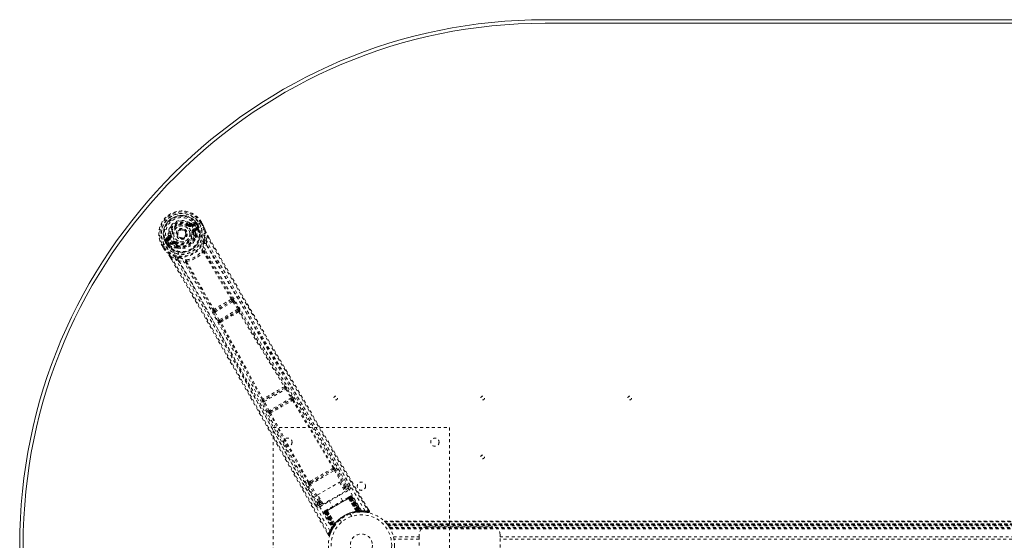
# Model space of a CAD drawing. Header units: inches. Extents: x 7.1 to 78.6, y 22.7 to 58.4.
# Tile 2 of 5: x 7.1 to 40.6, y 40.7 to 58.4. Entities that reach past the tile are written whole.
import ezdxf

# ---------------------------------------------------------------- set-up
doc = ezdxf.new("R2010")
doc.units = ezdxf.units.IN
doc.header["$MEASUREMENT"] = 0
doc.linetypes.add('SLD-Dashed', pattern=[0.075, 0.05, -0.025])
doc.linetypes.add('SLD-Solid', pattern=[0])

msp = doc.modelspace()

# ---------------------------------------------------------------- linework, layer by layer
at = {"color": 7, "linetype": 'SLD-Solid', "lineweight": 15}
for p, q in [((24.965, 58.432), (60.715, 58.432)), ((24.965, 58.314), (60.715, 58.314)), ((60.715, 58.314), (24.965, 58.314))]:
    msp.add_line(p, q, dxfattribs=at)
at = {"color": 7, "linetype": 'SLD-Dashed', "lineweight": 0}
for p, q in [((12.831, 51.443), (12.845, 51.462)), ((12.845, 51.462), (12.853, 51.457)), ((12.919, 51.455), (13.03, 51.495)), ((12.919, 51.455), (12.929, 51.437)), ((13.038, 51.542), (12.923, 51.502)), ((13.03, 51.495), (12.929, 51.437)), ((13.045, 51.469), (12.944, 51.411)), ((13.005, 51.305), (13.117, 51.37)), ((13.02, 51.279), (13.132, 51.344)), ((13.033, 51.258), (13.02, 51.279)), ((13.132, 51.344), (13.033, 51.258)), ((13.07, 51.421), (13.071, 51.421)), ((13.201, 51.496), (13.071, 51.421)), ((13.073, 51.247), (13.162, 51.323)), ((13.114, 51.445), (13.119, 51.448)), ((13.153, 51.378), (13.114, 51.445)), ((13.154, 51.387), (13.119, 51.448)), ((13.145, 51.463), (13.181, 51.4)), ((13.145, 51.463), (13.145, 51.463)), ((13.159, 51.367), (13.153, 51.378)), ((13.154, 51.387), (13.181, 51.4)), ((13.154, 51.386), (13.159, 51.367)), ((13.165, 51.337), (13.162, 51.323)), ((13.162, 51.323), (13.162, 51.323)), ((13.162, 51.323), (13.162, 51.323)), ((13.165, 51.338), (13.166, 51.342)), ((13.181, 51.4), (13.181, 51.4)), ((13.206, 51.499), (13.201, 51.496)), ((13.226, 51.511), (13.206, 51.499)), ((13.271, 51.538), (13.226, 51.511)), ((13.307, 51.423), (13.25, 51.524)), ((13.275, 51.54), (13.271, 51.538)), ((13.332, 51.438), (13.274, 51.54)), ((13.275, 51.54), (13.333, 51.438)), ((13.335, 51.435), (13.333, 51.438)), ((12.133, 51.046), (12.041, 50.966)), ((12.086, 50.95), (12.176, 51.026)), ((12.187, 51.008), (12.086, 50.95)), ((12.202, 50.982), (12.101, 50.924)), ((12.148, 51.086), (12.206, 51.093)), ((12.176, 51.026), (12.187, 51.008)), ((12.206, 51.093), (12.23, 51.096)), ((12.207, 51.084), (12.206, 51.093)), ((12.734, 51.229), (12.739, 51.222)), ((12.739, 51.222), (12.746, 51.208)), ((13.005, 51.195), (12.976, 51.191)), ((13.006, 51.208), (13.005, 51.195)), ((13.055, 51.057), (13.044, 51.077)), ((13.078, 51.065), (13.067, 51.084)), ((13.086, 51.037), (13.084, 51.016)), ((13.437, 50.922), (13.462, 51.07)), ((13.437, 50.922), (13.441, 50.795)), ((13.487, 51.086), (13.532, 51.009)), ((13.531, 51.008), (13.487, 51.085)), ((11.928, 50.762), (11.925, 50.76)), ((11.925, 50.761), (11.984, 50.66)), ((11.925, 50.76), (11.983, 50.659)), ((11.974, 50.788), (11.928, 50.762)), ((11.951, 50.774), (12.009, 50.674)), ((11.994, 50.8), (11.974, 50.788)), ((11.983, 50.659), (11.986, 50.655)), ((11.999, 50.803), (11.994, 50.8)), ((12.129, 50.878), (11.999, 50.803)), ((12.092, 50.772), (12.056, 50.834)), ((12.087, 50.852), (12.082, 50.849)), ((12.082, 50.849), (12.117, 50.788)), ((12.126, 50.785), (12.087, 50.852)), ((12.093, 50.772), (12.092, 50.772)), ((12.093, 50.772), (12.117, 50.788)), ((12.118, 50.788), (12.132, 50.774)), ((12.132, 50.774), (12.126, 50.785)), ((12.15, 50.812), (12.263, 50.876)), ((12.15, 50.756), (12.155, 50.754)), ((12.169, 50.75), (12.155, 50.754)), ((12.165, 50.786), (12.278, 50.85)), ((12.29, 50.829), (12.165, 50.786)), ((12.169, 50.75), (12.279, 50.789)), ((12.29, 50.829), (12.278, 50.85)), ((12.358, 50.821), (12.346, 50.827)), ((12.376, 50.844), (12.358, 50.821)), ((12.434, 50.693), (12.423, 50.713)), ((12.441, 50.729), (12.452, 50.709)), ((12.473, 50.663), (12.454, 50.673)), ((12.211, 50.349), (12.262, 50.261)), ((12.213, 50.349), (12.264, 50.261)), ((12.238, 50.363), (12.379, 50.311)), ((12.486, 50.243), (12.379, 50.311)), ((14.32, 48.931), (14.319, 48.93)), ((14.305, 48.868), (13.723, 48.532)), ((13.73, 48.484), (14.343, 48.838)), ((14.508, 48.577), (13.874, 48.211)), ((14.304, 48.868), (14.305, 48.868)), ((14.343, 48.838), (14.508, 48.577)), ((14.381, 48.862), (14.362, 48.89)), ((14.546, 48.6), (14.381, 48.862)), ((13.662, 48.551), (13.662, 48.551)), ((13.691, 48.463), (13.676, 48.494)), ((13.835, 48.19), (13.691, 48.463)), ((13.723, 48.532), (13.724, 48.533)), ((13.874, 48.211), (13.73, 48.484)), ((13.905, 48.177), (14.522, 48.533)), ((14.522, 48.533), (14.513, 48.523)), ((14.573, 48.508), (14.582, 48.518)), ((13.901, 48.12), (13.888, 48.117)), ((13.918, 48.18), (13.905, 48.177)), ((16.109, 45.894), (15.397, 45.482)), ((16.109, 45.893), (16.109, 45.894)), ((16.125, 45.956), (16.124, 45.956)), ((15.408, 45.437), (16.143, 45.861)), ((16.329, 45.561), (15.575, 45.126)), ((16.143, 45.861), (16.329, 45.561)), ((16.367, 45.585), (16.181, 45.885)), ((15.336, 45.501), (15.335, 45.5)), ((15.536, 45.105), (15.369, 45.416)), ((15.397, 45.482), (15.397, 45.483)), ((15.575, 45.126), (15.408, 45.437)), ((15.604, 45.091), (16.345, 45.519)), ((16.345, 45.519), (16.341, 45.514)), ((16.402, 45.498), (16.406, 45.503)), ((15.587, 45.031), (15.593, 45.031)), ((15.61, 45.091), (15.604, 45.091)), ((15.715, 36.557), (15.715, 44.557)), ((15.715, 44.557), (21.715, 44.557)), ((21.715, 44.557), (21.715, 36.557)), ((18.277, 42.548), (17.864, 43.25)), ((16.978, 42.622), (17.796, 43.094)), ((17.005, 42.688), (17.725, 43.104)), ((17.753, 43.173), (17.711, 43.15)), ((17.725, 43.104), (17.767, 43.128)), ((17.796, 43.094), (18.132, 42.526)), ((18.171, 42.549), (17.835, 43.117)), ((16.809, 42.641), (17.21, 41.932)), ((16.973, 42.724), (16.931, 42.699)), ((17.263, 42.025), (16.939, 42.6)), ((16.964, 42.664), (17.005, 42.688)), ((17.302, 42.047), (16.978, 42.622)), ((17.225, 42.265), (17.971, 42.695)), ((17.971, 42.695), (18.154, 42.378)), ((18.171, 42.549), (18.132, 42.526)), ((18.278, 42.547), (18.277, 42.549)), ((18.283, 42.539), (18.278, 42.547)), ((18.285, 42.529), (18.28, 42.546)), ((17.408, 41.948), (17.225, 42.265)), ((17.303, 41.86), (18.293, 42.432)), ((18.154, 42.378), (17.408, 41.948)), ((18.072, 42.062), (17.955, 42.264)), ((18.084, 42.498), (18.132, 42.526)), ((18.107, 42.459), (18.155, 42.487)), ((18.263, 42.484), (18.135, 42.41)), ((18.323, 42.207), (18.265, 42.174)), ((18.33, 42.211), (18.327, 42.209)), ((18.33, 42.211), (18.338, 42.216)), ((18.342, 42.218), (18.338, 42.216)), ((18.353, 42.224), (18.349, 42.223)), ((18.39, 42.213), (18.379, 42.206)), ((18.379, 42.206), (18.696, 41.699)), ((18.39, 42.213), (18.712, 41.699)), ((17.21, 41.932), (17.211, 41.931)), ((17.211, 41.931), (17.216, 41.923)), ((17.211, 41.929), (17.223, 41.916)), ((17.39, 41.979), (17.273, 41.912)), ((17.339, 42.068), (17.302, 42.047)), ((17.361, 42.029), (17.324, 42.008)), ((17.482, 41.688), (18.353, 42.191)), ((18.342, 42.185), (17.493, 41.695)), ((17.509, 41.704), (18.326, 42.176)), ((17.618, 42.069), (17.734, 41.867)), ((18.279, 42.15), (18.278, 42.148)), ((18.543, 41.698), (18.278, 42.148)), ((18.279, 42.15), (18.545, 41.698)), ((18.304, 42.163), (18.305, 42.164)), ((18.596, 41.695), (18.304, 42.163)), ((18.363, 42.197), (18.305, 42.164)), ((18.305, 42.164), (18.598, 41.695)), ((18.329, 42.177), (18.326, 42.176)), ((18.326, 42.176), (18.596, 41.708)), ((18.6, 41.708), (18.329, 42.177)), ((18.616, 41.709), (18.342, 42.185)), ((18.345, 42.187), (18.621, 41.71)), ((18.353, 42.191), (18.63, 41.711)), ((18.636, 41.711), (18.357, 42.193)), ((18.675, 41.696), (18.359, 42.199)), ((18.363, 42.197), (18.674, 41.699)), ((17.456, 41.673), (17.444, 41.666)), ((17.444, 41.666), (17.729, 41.131)), ((17.456, 41.707), (17.453, 41.704)), ((17.456, 41.673), (17.736, 41.145)), ((17.457, 41.707), (17.457, 41.707)), ((17.468, 41.714), (17.464, 41.711)), ((17.464, 41.711), (17.465, 41.709)), ((17.529, 41.716), (17.472, 41.682)), ((17.472, 41.687), (17.749, 41.161)), ((17.472, 41.682), (17.747, 41.164)), ((17.479, 41.72), (17.476, 41.718)), ((17.478, 41.686), (17.756, 41.203)), ((17.759, 41.208), (17.482, 41.688)), ((17.541, 41.756), (17.483, 41.722)), ((17.765, 41.216), (17.49, 41.693)), ((17.493, 41.695), (17.767, 41.22)), ((17.509, 41.704), (17.506, 41.702)), ((17.506, 41.702), (17.776, 41.232)), ((17.779, 41.236), (17.509, 41.704)), ((17.529, 41.716), (17.531, 41.716)), ((17.789, 41.228), (17.529, 41.716)), ((17.531, 41.716), (17.79, 41.23)), ((17.557, 41.731), (17.555, 41.732)), ((17.813, 41.275), (17.555, 41.732)), ((17.557, 41.731), (17.814, 41.277)), ((18.335, 41.616), (18.332, 41.615)), ((18.383, 41.532), (18.335, 41.616)), ((18.543, 41.698), (18.545, 41.698)), ((18.553, 41.673), (18.556, 41.674)), ((18.596, 41.708), (18.599, 41.679)), ((18.598, 41.695), (18.596, 41.695)), ((18.598, 41.695), (18.674, 41.699)), ((18.603, 41.679), (18.599, 41.679)), ((18.6, 41.708), (18.603, 41.679)), ((18.616, 41.709), (18.618, 41.681)), ((18.618, 41.681), (18.623, 41.681)), ((18.621, 41.71), (18.623, 41.681)), ((18.624, 41.681), (18.625, 41.681)), ((18.625, 41.681), (18.7, 41.685)), ((18.63, 41.711), (18.636, 41.711)), ((18.63, 41.711), (18.632, 41.682)), ((18.638, 41.682), (18.632, 41.682)), ((18.636, 41.711), (18.638, 41.682)), ((18.696, 41.699), (18.712, 41.699)), ((18.721, 41.685), (18.736, 41.685)), ((18.828, 41.675), (18.953, 41.66)), ((18.985, 41.704), (18.942, 41.777)), ((18.959, 41.689), (18.953, 41.66)), ((17.747, 41.164), (17.789, 41.228)), ((17.747, 41.134), (17.787, 41.197)), ((17.756, 41.203), (17.759, 41.208)), ((17.78, 41.187), (17.756, 41.203)), ((17.783, 41.192), (17.759, 41.208)), ((17.788, 41.199), (17.765, 41.216)), ((17.791, 41.203), (17.767, 41.22)), ((17.8, 41.215), (17.776, 41.232)), ((17.802, 41.219), (17.779, 41.236)), ((17.8, 41.215), (17.783, 41.192)), ((17.787, 41.197), (17.788, 41.199)), ((17.788, 41.199), (17.791, 41.203)), ((17.79, 41.23), (17.789, 41.228)), ((17.813, 41.275), (17.814, 41.277)), ((17.828, 41.254), (17.83, 41.256)), ((17.989, 41.416), (18.037, 41.332)), ((19.501, 41.362), (66.18, 41.362)), ((66.179, 41.363), (19.502, 41.363)), ((19.513, 41.35), (66.167, 41.35)), ((19.584, 41.272), (19.588, 41.268)), ((19.584, 41.272), (66.097, 41.272)), ((66.097, 41.272), (19.584, 41.272)), ((66.093, 41.268), (19.588, 41.268)), ((19.591, 41.264), (66.09, 41.264)), ((66.09, 41.264), (19.591, 41.264)), ((66.085, 41.258), (19.595, 41.258)), ((19.603, 41.249), (66.078, 41.249)), ((19.604, 41.248), (66.077, 41.248)), ((66.076, 41.246), (19.605, 41.246)), ((66.074, 41.244), (19.607, 41.244)), ((19.629, 41.213), (66.051, 41.213)), ((17.545, 40.972), (17.587, 40.898)), ((17.587, 40.897), (17.614, 40.912)), ((17.642, 40.903), (17.689, 41.024)), ((17.694, 41.034), (17.751, 41.14)), ((17.728, 41.103), (17.736, 41.116)), ((17.729, 41.131), (17.736, 41.145)), ((17.751, 41.173), (17.756, 41.174)), ((17.78, 41.187), (17.775, 41.179)), ((17.783, 41.192), (17.78, 41.187)), ((19.668, 41.156), (66.013, 41.156)), ((19.683, 41.13), (65.997, 41.13)), ((19.694, 41.113), (65.987, 41.113)), ((20.68, 40.839), (20.68, 40.922)), ((20.93, 41.172), (23.18, 41.172)), ((23.43, 40.922), (23.43, 40.839)), ((19.805, 40.839), (20.68, 40.839)), ((20.68, 40.755), (19.823, 40.755)), ((20.68, 40.839), (20.68, 40.276)), ((23.43, 40.276), (23.43, 40.839)), ((23.43, 40.839), (62.25, 40.839)), ((62.25, 40.755), (23.43, 40.755))]:
    msp.add_line(p, q, dxfattribs=at)
at = {"color": 7, "linetype": 'SLD-Dashed', "lineweight": 0, "flags": 128}
for points in [[(12.216, 50.963), (12.182, 51.033), (12.164, 51.109), (12.163, 51.19), (12.179, 51.269), (12.211, 51.345), (12.258, 51.414), (12.316, 51.474), (12.385, 51.522), (12.461, 51.557), (12.542, 51.578), (12.625, 51.584), (12.707, 51.574), (12.784, 51.548), (12.853, 51.507), (12.91, 51.453), (12.954, 51.388)], [(12.813, 51.419), (12.816, 51.424), (12.819, 51.428), (12.823, 51.432), (12.825, 51.436), (12.828, 51.439), (12.829, 51.441), (12.83, 51.442), (12.831, 51.443)], [(12.944, 51.411), (12.941, 51.416), (12.939, 51.421), (12.936, 51.425), (12.934, 51.429), (12.932, 51.432), (12.93, 51.435), (12.93, 51.436), (12.929, 51.437)], [(18.713, 41.72), (17.914, 43.09), (17.104, 44.452), (16.285, 45.806), (15.46, 47.153), (14.814, 48.209), (14.177, 49.265), (13.554, 50.324), (12.954, 51.388)], [(13.005, 51.305), (13.008, 51.3), (13.011, 51.295), (13.013, 51.291), (13.016, 51.287), (13.017, 51.284), (13.019, 51.281), (13.02, 51.28), (13.02, 51.279)], [(13.045, 51.469), (13.042, 51.474), (13.039, 51.479), (13.037, 51.483), (13.035, 51.487), (13.033, 51.49), (13.031, 51.493), (13.03, 51.494), (13.03, 51.495)], [(13.073, 51.506), (13.063, 51.485), (13.045, 51.469)], [(13.06, 51.214), (13.063, 51.235), (13.073, 51.247)], [(18.835, 41.726), (18.035, 43.101), (17.224, 44.468), (16.405, 45.826), (15.581, 47.178), (14.935, 48.237), (14.297, 49.296), (13.673, 50.356), (13.07, 51.421)], [(13.117, 51.37), (13.135, 51.377), (13.153, 51.378)], [(13.132, 51.344), (13.132, 51.345), (13.131, 51.346), (13.13, 51.349), (13.128, 51.352), (13.126, 51.356), (13.123, 51.36), (13.12, 51.365), (13.117, 51.37)], [(13.119, 51.448), (13.122, 51.45), (13.128, 51.453), (13.136, 51.458), (13.145, 51.463)], [(13.154, 51.387), (13.154, 51.386), (13.154, 51.386)], [(13.25, 51.524), (13.255, 51.527), (13.261, 51.53), (13.265, 51.533), (13.269, 51.536), (13.272, 51.538), (13.274, 51.539), (13.275, 51.54), (13.275, 51.54)], [(13.333, 51.438), (13.333, 51.438), (13.332, 51.438), (13.33, 51.437), (13.327, 51.435), (13.323, 51.432), (13.318, 51.43), (13.313, 51.427), (13.307, 51.423)], [(13.335, 51.435), (13.334, 51.434), (13.332, 51.433), (13.33, 51.432), (13.326, 51.431), (13.322, 51.429), (13.317, 51.428), (13.312, 51.426), (13.307, 51.423)], [(13.333, 51.438), (13.369, 51.349), (13.393, 51.277)], [(13.397, 51.266), (13.373, 51.343), (13.335, 51.435)], [(13.38, 50.935), (13.406, 51.093), (13.397, 51.266)], [(13.397, 51.266), (13.396, 51.272), (13.393, 51.277)], [(12.101, 50.924), (12.078, 50.916), (12.055, 50.918)], [(12.086, 50.95), (12.086, 50.949), (12.087, 50.948), (12.088, 50.945), (12.09, 50.942), (12.092, 50.938), (12.095, 50.934), (12.098, 50.929), (12.101, 50.924)], [(12.202, 50.982), (12.199, 50.987), (12.196, 50.992), (12.193, 50.996), (12.191, 51), (12.189, 51.003), (12.188, 51.006), (12.187, 51.007), (12.187, 51.008)], [(16.084, 44.016), (15.385, 45.287), (14.631, 46.675), (14.039, 47.762), (13.444, 48.842), (12.838, 49.911), (12.216, 50.963)], [(12.26, 51.1), (12.254, 51.099), (12.249, 51.099), (12.244, 51.098), (12.239, 51.098), (12.236, 51.097), (12.233, 51.097), (12.231, 51.096), (12.23, 51.096)], [(12.947, 51.187), (12.952, 51.188), (12.958, 51.189), (12.963, 51.189), (12.967, 51.19), (12.971, 51.19), (12.974, 51.191), (12.976, 51.191), (12.976, 51.191)], [(13.018, 50.879), (13.049, 50.927), (13.084, 51.016)], [(13.067, 51.084), (13.068, 51.144), (13.06, 51.214)], [(18.331, 42.576), (18.14, 42.9), (17.922, 43.269), (17.683, 43.674), (17.467, 44.04), (17.354, 44.231), (17.241, 44.423), (17.128, 44.614), (17, 44.832), (16.87, 45.052), (16.744, 45.265), (16.488, 45.698), (16.251, 46.101), (16.032, 46.474), (15.817, 46.838), (15.569, 47.26), (15.143, 47.985), (14.715, 48.718), (14.273, 49.476), (13.845, 50.215), (13.437, 50.922)], [(13.462, 51.07), (13.468, 51.073), (13.473, 51.076), (13.478, 51.079), (13.482, 51.082), (13.485, 51.084), (13.487, 51.085), (13.488, 51.086), (13.487, 51.086)], [(13.462, 51.07), (13.831, 50.43), (14.221, 49.754), (14.634, 49.043), (15.07, 48.295), (15.472, 47.607), (15.892, 46.891), (15.989, 46.727), (16.086, 46.561), (16.184, 46.394), (16.252, 46.279), (16.318, 46.167), (16.386, 46.05), (16.458, 45.929), (16.688, 45.538), (16.945, 45.103), (17.227, 44.625), (17.405, 44.322), (17.595, 44.002), (17.799, 43.655), (17.99, 43.331), (18.24, 42.909), (18.461, 42.533), (18.655, 42.205), (18.821, 41.923), (18.959, 41.689)], [(13.532, 51.009), (14.848, 48.734), (16.223, 46.388), (17.603, 44.046), (18.985, 41.704)], [(11.925, 50.76), (11.924, 50.76), (11.925, 50.76), (11.928, 50.761), (11.931, 50.763), (11.935, 50.765), (11.94, 50.768), (11.945, 50.771), (11.951, 50.774)], [(12.009, 50.674), (12.004, 50.671), (11.998, 50.668), (11.993, 50.665), (11.989, 50.662), (11.986, 50.661), (11.984, 50.659), (11.983, 50.659), (11.983, 50.659)], [(11.983, 50.659), (12.042, 50.583), (12.093, 50.526)], [(11.986, 50.655), (11.986, 50.656), (11.988, 50.657), (11.99, 50.659), (11.993, 50.661), (11.997, 50.664), (12.001, 50.667), (12.005, 50.671), (12.009, 50.674)], [(11.986, 50.655), (12.04, 50.585), (12.1, 50.517)], [(12.118, 50.788), (12.118, 50.788), (12.117, 50.788)], [(12.126, 50.785), (12.136, 50.8), (12.15, 50.812)], [(17.643, 41.038), (16.853, 42.418), (16.074, 43.804), (15.307, 45.193), (14.549, 46.583), (13.955, 47.671), (13.357, 48.753), (12.75, 49.823), (12.13, 50.878)], [(12.15, 50.812), (12.153, 50.807), (12.156, 50.802), (12.158, 50.798), (12.161, 50.794), (12.163, 50.79), (12.164, 50.788), (12.165, 50.786), (12.165, 50.786)], [(12.263, 50.876), (12.265, 50.872), (12.268, 50.867), (12.271, 50.862), (12.273, 50.858), (12.275, 50.855), (12.276, 50.853), (12.277, 50.851), (12.278, 50.85)], [(12.314, 50.783), (12.294, 50.791), (12.279, 50.789)], [(12.423, 50.713), (12.371, 50.741), (12.314, 50.783)], [(12.358, 50.821), (12.411, 50.781), (12.459, 50.754)], [(12.394, 50.868), (12.391, 50.864), (12.387, 50.859), (12.384, 50.855), (12.381, 50.852), (12.379, 50.849), (12.377, 50.846), (12.376, 50.845), (12.376, 50.844)], [(12.473, 50.663), (12.568, 50.649), (12.625, 50.652)], [(13.336, 50.791), (13.338, 50.799), (13.342, 50.811)], [(13.376, 50.544), (13.418, 50.668), (13.441, 50.795)], [(18.28, 42.546), (16.659, 45.292), (15.043, 48.039), (13.441, 50.795)], [(12.093, 50.526), (12.096, 50.521), (12.1, 50.517)], [(12.395, 50.367), (12.247, 50.423), (12.1, 50.517)], [(12.211, 50.349), (12.211, 50.349), (12.212, 50.349), (12.214, 50.35), (12.218, 50.352), (12.222, 50.354), (12.227, 50.357), (12.233, 50.36), (12.238, 50.363)], [(12.238, 50.363), (12.646, 49.659), (13.07, 48.923), (13.51, 48.157), (13.908, 47.46), (14.164, 47.01), (14.432, 46.539), (14.711, 46.047), (14.989, 45.557), (15.229, 45.132), (15.548, 44.569), (15.887, 43.97), (16.245, 43.335), (16.578, 42.745), (17.614, 40.912)], [(12.262, 50.261), (13.568, 47.994), (14.911, 45.633), (16.251, 43.264), (17.587, 40.897)], [(12.379, 50.311), (12.749, 49.67), (13.134, 49.001), (13.533, 48.304), (13.913, 47.639), (14.296, 46.965), (14.679, 46.29), (15.051, 45.632), (15.408, 45), (15.741, 44.412), (16.113, 43.753), (16.461, 43.135), (16.804, 42.528), (17.159, 41.899)], [(12.486, 50.243), (12.608, 50.201), (12.736, 50.175)], [(12.486, 50.243), (14.072, 47.479), (15.644, 44.706), (17.211, 41.929)], [(12.522, 50.338), (12.534, 50.335), (12.542, 50.332)], [(13.376, 50.544), (13.369, 50.552), (13.361, 50.558), (13.353, 50.56), (13.344, 50.559), (13.338, 50.555), (13.333, 50.548), (13.33, 50.539), (13.33, 50.528)], [(13.344, 50.524), (13.343, 50.525), (13.342, 50.527), (13.338, 50.528), (13.33, 50.528)], [(14.285, 48.917), (13.81, 49.719), (13.344, 50.524)], [(14.319, 48.93), (13.844, 49.732), (13.379, 50.536)], [(12.773, 50.206), (12.764, 50.212), (12.755, 50.214), (12.746, 50.213), (12.739, 50.21), (12.734, 50.203), (12.732, 50.194), (12.732, 50.185), (12.736, 50.175)], [(13.662, 48.551), (13.206, 49.364), (12.742, 50.168)], [(12.773, 50.206), (12.769, 50.2), (12.768, 50.196), (12.769, 50.194), (12.77, 50.192)], [(12.77, 50.192), (13.234, 49.387), (13.691, 48.573)], [(14.343, 48.838), (14.35, 48.842), (14.356, 48.846), (14.362, 48.85), (14.368, 48.854), (14.373, 48.857), (14.376, 48.859), (14.379, 48.861), (14.381, 48.862)], [(14.508, 48.577), (14.515, 48.581), (14.521, 48.585), (14.527, 48.589), (14.533, 48.592), (14.538, 48.595), (14.541, 48.598), (14.544, 48.599), (14.546, 48.6)], [(14.508, 48.577), (14.513, 48.57), (14.517, 48.562), (14.522, 48.549), (14.524, 48.539), (14.522, 48.533)], [(13.691, 48.463), (13.695, 48.466), (13.704, 48.471), (13.717, 48.477), (13.73, 48.484)], [(13.73, 48.484), (13.726, 48.492), (13.724, 48.5), (13.72, 48.515), (13.72, 48.526), (13.721, 48.53), (13.723, 48.531), (13.723, 48.532)], [(14.54, 48.494), (15.314, 47.219), (16.093, 45.941)], [(16.124, 45.956), (15.346, 47.233), (14.573, 48.508)], [(13.835, 48.19), (13.836, 48.191), (13.839, 48.192), (13.843, 48.194), (13.848, 48.197), (13.854, 48.2), (13.86, 48.203), (13.867, 48.207), (13.874, 48.211)], [(13.905, 48.177), (13.899, 48.178), (13.891, 48.184), (13.882, 48.196), (13.878, 48.203), (13.874, 48.211)], [(15.336, 45.501), (14.618, 46.813), (13.901, 48.12)], [(15.364, 45.52), (14.647, 46.834), (13.93, 48.142)], [(16.181, 45.885), (16.163, 45.913), (16.162, 45.914)], [(16.143, 45.861), (16.15, 45.866), (16.157, 45.87), (16.163, 45.874), (16.169, 45.877), (16.173, 45.88), (16.177, 45.882), (16.18, 45.884), (16.181, 45.885)], [(16.329, 45.561), (16.336, 45.566), (16.343, 45.57), (16.349, 45.574), (16.354, 45.577), (16.359, 45.58), (16.363, 45.582), (16.366, 45.584), (16.367, 45.585)], [(15.349, 45.486), (15.347, 45.487), (15.336, 45.501)], [(15.369, 45.416), (15.354, 45.446), (15.353, 45.447)], [(15.369, 45.416), (15.37, 45.416), (15.373, 45.418), (15.377, 45.42), (15.382, 45.423), (15.388, 45.426), (15.394, 45.429), (15.401, 45.433), (15.408, 45.437)], [(16.371, 45.483), (17.065, 44.331), (17.753, 43.173)], [(17.782, 43.189), (17.095, 44.346), (16.402, 45.498)], [(15.536, 45.105), (15.537, 45.106), (15.54, 45.107), (15.544, 45.109), (15.549, 45.112), (15.554, 45.115), (15.561, 45.118), (15.568, 45.122), (15.575, 45.126)], [(16.903, 42.681), (16.244, 43.855), (15.593, 45.031)], [(16.931, 42.699), (16.272, 43.873), (15.621, 45.05)], [(16.973, 42.724), (17.156, 42.83), (17.342, 42.937), (17.527, 43.044), (17.711, 43.15)], [(17.005, 42.688), (17.182, 42.79), (17.36, 42.893), (17.543, 42.999), (17.725, 43.104)], [(17.796, 43.094), (17.81, 43.102), (17.822, 43.109), (17.831, 43.115), (17.835, 43.117)], [(16.964, 42.664), (16.947, 42.659), (16.934, 42.66)], [(16.939, 42.6), (16.943, 42.602), (16.952, 42.607), (16.964, 42.614), (16.978, 42.622)], [(18.28, 42.546), (18.245, 42.559), (18.171, 42.549)], [(18.155, 42.487), (18.154, 42.488), (18.153, 42.491), (18.151, 42.494), (18.148, 42.499), (18.145, 42.505), (18.141, 42.512), (18.137, 42.519), (18.132, 42.526)], [(18.155, 42.487), (18.229, 42.497), (18.263, 42.484)], [(18.293, 42.432), (18.282, 42.451), (18.273, 42.468), (18.266, 42.479), (18.263, 42.484)], [(18.324, 42.207), (18.322, 42.207), (18.321, 42.206)], [(18.337, 42.215), (18.337, 42.215), (18.336, 42.214), (18.334, 42.213), (18.331, 42.21)], [(18.348, 42.222), (18.349, 42.222), (18.348, 42.221), (18.346, 42.219), (18.343, 42.217)], [(18.379, 42.206), (18.376, 42.204), (18.368, 42.2), (18.358, 42.194), (18.345, 42.187)], [(18.357, 42.193), (18.37, 42.201), (18.381, 42.207), (18.388, 42.211), (18.39, 42.213)], [(18.363, 42.197), (18.359, 42.202), (18.357, 42.204)], [(17.263, 42.025), (17.217, 41.965), (17.212, 41.933)], [(17.263, 42.025), (17.267, 42.027), (17.276, 42.032), (17.288, 42.039), (17.302, 42.047)], [(17.273, 41.912), (17.279, 41.948), (17.324, 42.008)], [(17.273, 41.912), (17.276, 41.908), (17.282, 41.896), (17.292, 41.879), (17.303, 41.86)], [(17.324, 42.008), (17.324, 42.009), (17.322, 42.011), (17.32, 42.015), (17.317, 42.02), (17.314, 42.025), (17.31, 42.032), (17.306, 42.039), (17.302, 42.047)], [(18.263, 42.173), (18.084, 42.069), (17.903, 41.965), (17.721, 41.86), (17.543, 41.757)], [(18.278, 42.148), (18.099, 42.044), (17.917, 41.94), (17.736, 41.835), (17.557, 41.731)], [(18.279, 42.15), (18.284, 42.169), (18.286, 42.174)], [(18.304, 42.163), (18.296, 42.17), (18.286, 42.174)], [(18.329, 42.177), (18.336, 42.181), (18.343, 42.185), (18.349, 42.189), (18.354, 42.192), (18.358, 42.194), (18.361, 42.196), (18.363, 42.197), (18.363, 42.197)], [(17.444, 41.666), (17.447, 41.668), (17.454, 41.672), (17.465, 41.678), (17.478, 41.686)], [(17.49, 41.693), (17.477, 41.685), (17.466, 41.679), (17.459, 41.675), (17.456, 41.673)], [(17.476, 41.718), (17.472, 41.716), (17.47, 41.715), (17.468, 41.714), (17.467, 41.713)], [(17.476, 41.716), (17.472, 41.715), (17.47, 41.714), (17.469, 41.714), (17.469, 41.714)], [(17.472, 41.682), (17.472, 41.682), (17.473, 41.683), (17.476, 41.685), (17.481, 41.688), (17.486, 41.691), (17.492, 41.694), (17.499, 41.698), (17.506, 41.702)], [(17.53, 41.738), (17.529, 41.727), (17.531, 41.716)], [(17.555, 41.732), (17.535, 41.737), (17.53, 41.738)], [(18.562, 41.673), (18.747, 41.684), (18.789, 41.679)], [(18.681, 41.684), (18.674, 41.684), (18.638, 41.682)], [(18.679, 41.693), (18.675, 41.697), (18.674, 41.699)], [(18.726, 41.687), (18.715, 41.693), (18.704, 41.703)], [(18.714, 41.693), (18.711, 41.698), (18.71, 41.699)], [(18.953, 41.663), (18.961, 41.663), (18.969, 41.665), (18.977, 41.668), (18.983, 41.674), (18.987, 41.68), (18.989, 41.687), (18.988, 41.695), (18.986, 41.702)], [(18.985, 41.704), (18.984, 41.704), (18.983, 41.703), (18.977, 41.7), (18.969, 41.695), (18.964, 41.692), (18.959, 41.689)], [(17.59, 40.899), (17.595, 40.893), (17.602, 40.889), (17.61, 40.885), (17.618, 40.884), (17.625, 40.885), (17.632, 40.889), (17.637, 40.894), (17.641, 40.901)], [(19.823, 40.755), (19.825, 40.744), (19.826, 40.735)]]:
    msp.add_lwpolyline(points, dxfattribs=at)
at = {"color": 7, "linetype": 'SLD-Dashed', "lineweight": 0}
for centre, radius in [((12.603, 51.144), 0.7), ((12.603, 51.144), 0.69), ((12.603, 51.144), 0.623), ((12.603, 51.144), 0.32), ((12.603, 51.144), 0.275), ((12.603, 51.144), 0.188), ((12.603, 51.144), 0.156), ((12.603, 51.144), 0.142), ((12.603, 51.144), 0.14), ((12.603, 51.144), 0.138), ((17.84, 45.557), 0.0625), ((22.84, 45.557), 0.0625), ((27.84, 45.557), 0.0625), ((16.215, 44.057), 0.141), ((21.215, 44.057), 0.14), ((22.84, 43.557), 0.0625), ((18.715, 42.557), 0.14), ((18.715, 40.557), 1.125), ((18.715, 40.557), 1.03), ((18.715, 40.557), 0.375)]:
    msp.add_circle(centre, radius, dxfattribs=at)
at = {"color": 7, "linetype": 'SLD-Solid', "lineweight": 15}
for radius in [17.875, 17.757, 17.757]:
    msp.add_arc((24.965, 40.557), radius, 90, 270, dxfattribs=at)
at = {"color": 7, "linetype": 'SLD-Dashed', "lineweight": 0}
for centre, radius, start, end in [((12.603, 51.144), 0.78, 30, 209.4852), ((12.603, 51.144), 0.78, 30.5288, 209.4712), ((12.603, 51.144), 0.75, 30.4562, 209.5438), ((12.603, 51.144), 0.629, 30.5445, 209.4556), ((12.603, 51.144), 0.599, 30.5443, 209.4557), ((12.597, 51.155), 0.543, 29.3659, 210.634), ((12.603, 51.144), 0.459, 52.774, 187.226), ((12.603, 51.144), 0.787, 218.3239, 21.6761), ((12.603, 51.144), 0.758, 218.3238, 21.6762), ((12.603, 51.144), 0.632, 216.064, 23.936), ((12.603, 51.144), 0.602, 216.2697, 23.7303), ((12.603, 51.144), 0.4, 52.774, 187.226), ((12.603, 51.144), 0.376, 52.774, 187.226), ((12.603, 51.144), 0.346, 52.774, 187.2258), ((12.603, 51.144), 0.275, 359.9999, 180.0001), ((12.885, 51.514), 0.119, 232.7746, 299.9997), ((12.885, 51.514), 0.089, 232.774, 300), ((11.748, 52.333), 1.401, 321.5602, 323.9863), ((12.888, 51.519), 0.0714, 240.3145, 295.2474), ((12.909, 51.546), 0.0455, 232.5233, 288.6512), ((12.903, 51.48), 0.0301, 301.4507, 47.6241), ((13.065, 51.202), 0.119, 119.9993, 187.2276), ((13.078, 51.172), 0.249, 91.7059, 119.8611), ((13.065, 51.202), 0.089, 120, 187.226), ((13.062, 51.21), 0.0565, 121.9567, 181.5679), ((13.016, 51.521), 0.0299, 298.049, 42.1081), ((13.047, 51.232), 0.0299, 30.9979, 118.9503), ((12.91, 51.38), 0.206, 37.6627, 51.6552), ((12.603, 51.144), 0.593, 30.5524, 37.6091), ((12.722, 51.324), 0.439, 323.9339, 359.9026), ((12.676, 51.29), 0.491, 326.1279, 5.5118), ((13.148, 51.318), 0.0305, 53.8311, 120.9566), ((13.052, 51.323), 0.115, 9.7066, 22.2676), ((14.515, 51.711), 1.203, 201.19, 211.3395), ((16.917, 52.326), 3.676, 196.7621, 199.9895), ((12.07, 50.975), 0.0299, 197.8887, 301.9558), ((12.245, 50.996), 0.206, 188.3461, 202.3397), ((12.603, 51.144), 0.593, 202.3909, 209.4476), ((12.336, 50.753), 0.242, 119.7354, 148.8242), ((12.102, 51.08), 0.0455, 311.3568, 7.4679), ((12.162, 51.052), 0.0301, 192.3449, 298.5796), ((12.136, 51.085), 0.0715, 304.7887, 359.7496), ((12.142, 51.085), 0.089, 300, 7.226), ((12.142, 51.085), 0.119, 299.9998, 7.2271), ((12.603, 51.144), 0.275, 179.9998, 0.0002), ((12.603, 51.144), 0.376, 232.774, 7.226), ((12.603, 51.144), 0.346, 232.7741, 7.226), ((12.598, 51.154), 0.453, 249.7481, 350.2512), ((12.606, 51.138), 0.411, 249.0117, 350.9883), ((12.585, 51.176), 0.494, 256.9719, 343.0282), ((12.603, 51.144), 0.156, 275.1542, 320.0596), ((12.549, 51.108), 0.465, 355.8373, 10.796), ((13.037, 51.194), 0.031, 40.1638, 178.1974), ((13.042, 51.067), 0.0305, 35.6341, 166.0642), ((13.031, 51.042), 0.0371, 70.1714, 120.7243), ((13.071, 51.034), 0.0504, 94.2231, 121.7519), ((13.082, 51.014), 0.0506, 94.3185, 121.7525), ((13.026, 51.042), 0.0326, 342.158, 28.3726), ((13.052, 50.992), 0.0404, 37.3027, 82.7825), ((13.041, 51.039), 0.0444, 357.3997, 34.9997), ((11.257, 51.527), 2.204, 341.058, 344.4312), ((13.26, 50.303), 0.644, 74.0877, 79.2601), ((12.009, 50.674), 0.03, 210.2178, 215.2738), ((11.633, 51.614), 0.887, 298.4983, 300.4125), ((12.201, 50.823), 0.0844, 215.4083, 232.6183), ((12.18, 50.759), 0.0305, 119.0389, 186.1719), ((12.442, 51.16), 0.497, 234.8139, 273.6306), ((12.388, 51.13), 0.439, 240.0685, 276.0869), ((12.322, 50.773), 0.119, 52.7741, 119.9994), ((12.305, 50.803), 0.0299, 121.0408, 209.0109), ((12.322, 50.773), 0.089, 52.774, 120), ((12.317, 50.779), 0.0567, 58.2275, 117.9804), ((12.343, 50.794), 0.031, 61.5933, 200.0513), ((12.451, 50.725), 0.0305, 73.9313, 204.3717), ((12.465, 50.684), 0.0505, 118.2743, 145.7551), ((12.476, 50.665), 0.0506, 118.2536, 145.6825), ((12.475, 50.712), 0.0444, 205.0041, 242.702), ((12.477, 50.722), 0.0371, 119.2684, 169.8334), ((12.48, 50.727), 0.0326, 211.6537, 257.8235), ((12.51, 50.679), 0.0404, 157.2258, 202.6881), ((12.613, 51.128), 0.476, 271.4726, 328.5261), ((12.452, 50.869), 0.888, 339.1312, 354.971), ((13.39, 50.762), 0.0608, 32.3832, 151.9698), ((11.157, 49.773), 1.201, 28.6557, 38.8149), ((9.422, 47.999), 3.676, 40.0106, 43.238), ((13.005, 50.154), 0.645, 160.7464, 165.9059), ((12.945, 52.502), 2.204, 255.5689, 258.9416), ((12.54, 50.272), 0.0608, 88.0306, 207.6178), ((12.917, 51.137), 0.887, 245.0291, 260.8695), ((12.79, 50.202), 0.0608, 103.4562, 206.3337), ((12.848, 50.229), 0.0786, 156.2591, 196.6754), ((12.596, 51.156), 0.965, 280.5261, 319.475), ((12.633, 51.093), 0.844, 279.7729, 320.2271), ((13.326, 50.511), 0.0608, 33.6678, 136.5428), ((13.273, 50.474), 0.0786, 43.3238, 83.7387), ((13.387, 50.457), 0.0795, 96.0521, 122.5085), ((13.391, 50.544), 0.0143, 177.5618, 213.3628), ((12.729, 50.162), 0.0143, 26.6708, 62.4426), ((12.806, 50.122), 0.0795, 117.492, 143.947), ((30.35, 20.405), 32.726, 119.399, 120.6009), ((14.335, 48.844), 0.088, 100.2504, 123.9473), ((14.217, 48.863), 0.0872, 3.1821, 38.1982), ((14.281, 48.906), 0.0451, 301.0431, 32.1523), ((14.282, 48.907), 0.0451, 301.0397, 32.1457), ((14.279, 48.847), 0.0933, 27.5367, 64.1348), ((13.73, 48.494), 0.0889, 116.1787, 139.6243), ((13.772, 48.606), 0.0873, 201.8103, 236.8098), ((30.708, 19.786), 33.389, 119.4253, 120.5746), ((14.291, 48.811), 0.0588, 27.8396, 76.6315), ((14.418, 48.496), 0.165, 7.6329, 39.4061), ((13.755, 48.544), 0.0933, 175.8714, 212.4593), ((13.702, 48.572), 0.0451, 207.8497, 298.9539), ((13.702, 48.572), 0.0451, 207.8585, 298.9571), ((-2.221, 76.821), 32.876, 299.4018, 300.5983), ((-4.276, 80.38), 37.023, 299.4552, 300.5446), ((14.535, 48.483), 0.0451, 32.6029, 119.103), ((14.484, 48.469), 0.0613, 23.9435, 61.5346), ((14.544, 48.493), 0.0451, 32.4874, 119.1377), ((14.591, 48.418), 0.092, 101.4665, 123.9897), ((13.989, 48.248), 0.165, 200.5891, 232.3721), ((13.928, 48.138), 0.0451, 120.8623, 207.5155), ((13.941, 48.141), 0.0451, 120.8995, 207.395), ((13.97, 48.059), 0.0919, 116.0256, 138.5417), ((13.979, 48.178), 0.0608, 178.3085, 216.2195), ((32.508, 16.667), 33.562, 119.2811, 120.7189), ((32.426, 16.81), 33.348, 119.2944, 120.7056), ((16.162, 45.839), 0.123, 107.6557, 123.6625), ((16.039, 45.897), 0.0697, 356.9384, 39.0801), ((16.086, 45.932), 0.0451, 300.6347, 31.6278), ((16.086, 45.932), 0.0451, 300.6343, 31.6236), ((16.086, 45.835), 0.0626, 24.4839, 68.4551), ((16.058, 45.859), 0.118, 27.9885, 55.3619), ((16.285, 45.52), 0.0601, 358.5976, 43.1035), ((16.19, 45.451), 0.222, 13.6387, 37.1221), ((15.375, 45.522), 0.0451, 208.371, 299.3698), ((15.453, 45.51), 0.118, 184.6392, 212.0191), ((15.42, 45.408), 0.125, 116.4468, 132.2345), ((15.376, 45.52), 0.0433, 232.777, 300.2196), ((15.429, 45.545), 0.0697, 200.9197, 243.0643), ((15.459, 45.473), 0.0626, 171.5398, 215.5209), ((-0.538, 73.905), 33.03, 299.2676, 300.7324), ((-2.067, 76.554), 36.13, 299.3135, 300.6867), ((16.364, 45.474), 0.0451, 31.9693, 119.423), ((16.319, 45.461), 0.057, 22.6149, 66.4833), ((16.367, 45.479), 0.0451, 31.9425, 119.4417), ((16.446, 45.37), 0.136, 108.8656, 123.2828), ((15.74, 45.191), 0.222, 202.8816, 226.3577), ((15.633, 45.143), 0.0601, 196.9025, 241.4011), ((15.627, 45.052), 0.0451, 120.5568, 208.0567), ((15.633, 45.053), 0.0451, 120.5749, 208.0332), ((15.683, 44.929), 0.136, 116.7365, 131.1152), ((15.666, 45.085), 0.0567, 173.3804, 217.5208), ((151.885, 118.911), 155.085, 208.90031, 210.09739), ((17.66, 43.108), 0.0652, 356.4366, 39.4347), ((17.888, 42.953), 0.258, 114.2287, 121.5514), ((17.692, 43.13), 0.075, 358.0038, 34.8098), ((17.742, 43.167), 0.0456, 301.9205, 29.006), ((17.726, 43.062), 0.0773, 24.5372, 58.3838), ((17.578, 42.984), 0.289, 27.3521, 45.0235), ((17.054, 42.471), 0.259, 118.4558, 125.7645), ((16.937, 42.699), 0.0384, 207.0823, 265.3605), ((17.182, 42.756), 0.289, 194.9824, 212.6475), ((16.999, 42.731), 0.0757, 205.3512, 241.8354), ((17.041, 42.667), 0.0773, 181.6306, 215.4569), ((17.034, 42.747), 0.0652, 200.5402, 243.5499), ((18.132, 42.526), 0.0451, 300.4269, 30.3599), ((16.859, 45.041), 2.871, 299.6414, 300.8386), ((18.241, 42.522), 0.105, 299.9159, 30.6367), ((18.241, 42.523), 0.045, 300.021, 7.9913), ((17.942, 41.962), 0.443, 29.0863, 32.8322), ((18.338, 42.181), 0.03, 31.9301, 119.9375), ((17.974, 41.981), 0.42, 29.0289, 32.9769), ((17.976, 41.981), 0.423, 29.0436, 32.9699), ((18.354, 42.189), 0.0315, 87.9463, 120.6855), ((17.993, 41.992), 0.411, 29.0093, 33.0501), ((17.639, 41.783), 0.826, 29.771, 31.627), ((18.365, 42.197), 0.03, 31.994, 119.9961), ((18.353, 42.19), 0.03, 31.9875, 96.5596), ((18.364, 42.196), 0.0305, 32.358, 99.374), ((15.763, 44.401), 2.865, 299.1596, 300.3594), ((17.251, 41.951), 0.105, 209.3638, 300.0832), ((17.251, 41.951), 0.045, 232.0123, 299.9777), ((17.302, 42.047), 0.0451, 209.6171, 299.5741), ((18.276, 42.15), 0.0265, 68.3686, 119.3818), ((18.28, 42.148), 0.0299, 31.7987, 119.8124), ((17.941, 41.961), 0.441, 29.0762, 32.8424), ((17.471, 41.681), 0.03, 119.9978, 208.0107), ((17.472, 41.681), 0.0305, 140.714, 207.6442), ((17.482, 41.687), 0.03, 143.5066, 208.0128), ((17.483, 41.686), 0.0315, 119.3191, 152.3614), ((17.425, 41.822), 0.119, 285.9013, 289.56), ((17.498, 41.696), 0.03, 120.0637, 208.0697), ((17.832, 41.898), 0.408, 206.9305, 210.9977), ((17.505, 41.694), 0.0353, 111.8023, 200.6889), ((18.228, 42.123), 0.854, 208.4253, 210.2204), ((17.855, 41.912), 0.422, 207.0338, 210.9621), ((17.883, 41.928), 0.439, 207.1516, 210.9285), ((17.893, 41.934), 0.448, 207.1918, 210.8986), ((17.556, 41.73), 0.0299, 120.1881, 208.1991), ((17.556, 41.734), 0.0266, 120.7984, 171.4552), ((18.716, 40.557), 1.158, 77.8713, 162.137), ((18.731, 40.53), 1.19, 90.8799, 149.1201), ((18.715, 40.557), 1.127, 90.4733, 149.5267), ((18.715, 40.558), 1.155, 94.2141, 145.7859), ((18.715, 40.558), 1.155, 94.9106, 145.0894), ((18.715, 40.558), 1.155, 95.8866, 144.1134), ((18.697, 40.589), 1.12, 97.9255, 142.0744), ((18.577, 41.698), 0.0345, 178.9498, 225.171), ((18.576, 41.697), 0.0311, 178.3234, 229.6447), ((18.529, 40.966), 0.733, 84.756, 88.7672), ((18.621, 41.711), 0.0297, 211.479, 274.5479), ((18.623, 41.711), 0.0297, 211.4835, 274.4722), ((18.538, 40.895), 0.816, 80.3767, 85.6059), ((18.715, 40.558), 1.127, 90.7805, 95.7093), ((18.543, 40.905), 0.809, 79.0865, 84.459), ((18.541, 40.879), 0.838, 78.2595, 83.5254), ((18.717, 40.533), 1.154, 89.9244, 93.957), ((18.715, 40.722), 0.963, 89.6257, 92.5176), ((18.7, 41.715), 0.0299, 211.8057, 270.7486), ((18.7, 41.715), 0.03, 226.8728, 271.241), ((18.721, 41.715), 0.0299, 211.8996, 269.7007), ((18.736, 41.755), 0.0707, 241.4571, 268.8929), ((18.671, 41.71), 0.0429, 324.1735, 12.9847), ((18.715, 40.557), 1.128, 85.3425, 90.4733), ((18.737, 41.715), 0.03, 211.9855, 268.9219), ((18.845, 40.361), 1.365, 90.4174, 95.5484), ((18.715, 40.565), 1.12, 88.9241, 89.81), ((18.809, 41.711), 0.03, 265.9297, 29.7334), ((18.716, 40.564), 1.12, 77.8963, 85.3622), ((18.737, 40.53), 1.2, 78.1048, 85.3361), ((18.959, 41.689), 0.03, 257.847, 30.5316), ((18.521, 40.87), 0.834, 156.4645, 161.7511), ((18.498, 40.882), 0.805, 155.5297, 160.9266), ((18.503, 40.884), 0.806, 154.362, 159.6545), ((17.705, 41.269), 0.109, 301.2476, 330.4822), ((17.763, 41.214), 0.0297, 325.5214, 28.5349), ((17.763, 41.215), 0.0297, 325.444, 28.5237), ((18.508, 40.703), 0.874, 143.5635, 145.4761), ((18.454, 40.923), 0.732, 151.2375, 155.2461), ((17.798, 41.248), 0.031, 10.2246, 61.6911), ((17.797, 41.247), 0.0345, 14.8258, 61.0504), ((18.797, 40.64), 1.009, 44.7694, 45.7421), ((18.739, 40.579), 1.093, 37.6182, 45.7578), ((18.307, 40.235), 1.645, 37.7999, 38.6862), ((18.775, 40.602), 1.051, 35.5987, 38.6427), ((18.732, 40.523), 1.204, 154.6742, 161.8787), ((17.614, 40.912), 0.03, 209.4719, 342.1495), ((17.647, 40.967), 0.0638, 238.615, 265.7914), ((18.819, 40.348), 1.363, 144.4488, 149.586), ((17.669, 41.053), 0.03, 210.2572, 334.0797), ((18.708, 40.561), 1.119, 154.6351, 162.106), ((18.715, 40.558), 1.127, 149.5249, 154.6585), ((17.739, 41.172), 0.0429, 227.0156, 275.8216), ((17.702, 41.117), 0.03, 331.0747, 28.013), ((17.668, 41.27), 0.137, 299.4118, 323.5097), ((17.71, 41.131), 0.0299, 330.3021, 28.0904), ((18.465, 40.701), 0.838, 148.7905, 150.3437), ((17.721, 41.15), 0.0299, 329.2598, 28.189), ((18.721, 40.561), 1.118, 29.5676, 32.1434), ((20.93, 40.922), 0.25, 90, 180), ((23.18, 40.922), 0.25, 0, 90)]:
    msp.add_arc(centre, radius, start, end, dxfattribs=at)

doc.saveas('drawing.dxf')
